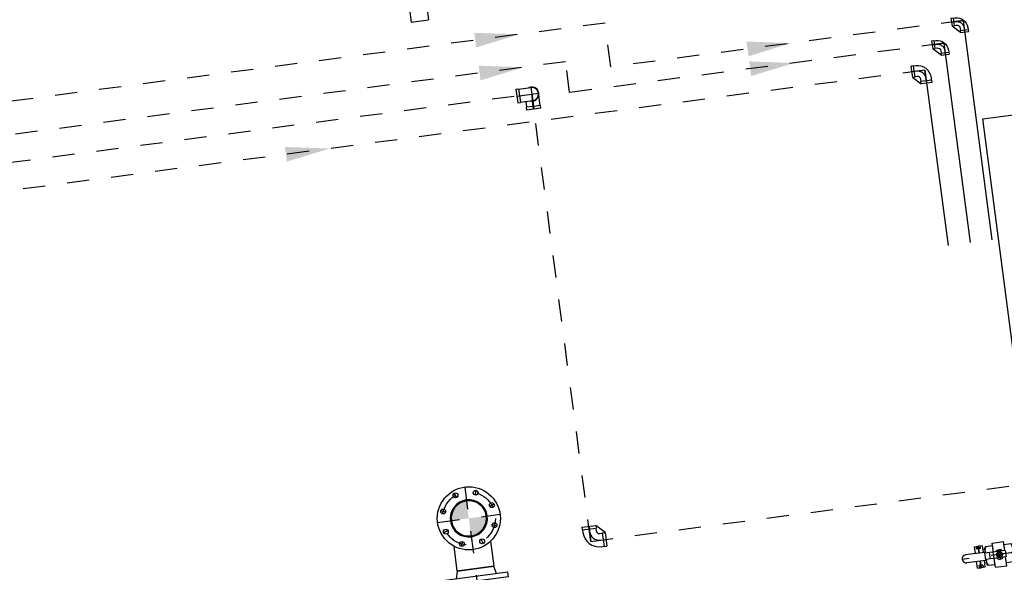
# Model space of a CAD drawing. Header units: metres. Extents: x 118052 to 118564, y 454784 to 455719.
# Tile 129 of 160: x 118515.42 to 118519.86, y 455277.91 to 455280.4. Entities that reach past the tile are written whole.
import ezdxf

# ---------------------------------------------------------------- set-up
doc = ezdxf.new("R2010")
doc.units = ezdxf.units.M
doc.header["$LTSCALE"] = 0.5
doc.linetypes.add('CENTER', pattern=[2, 1.25, -0.25, 0.25, -0.25])
for name, color, linetype in [('0A1', 6, 'Continuous'), ('0H', 6, 'CENTER'), ('0Hu1', 6, 'Continuous'), ('0Symbol', 6, 'Continuous'), ('EL6221--', 6, 'Continuous'), ('EL_N_A_EB00----REVISIE~-_-----', 1, 'Continuous'), ('Koningsstal VIEUWPORT', 254, 'Continuous'), ('ME_N_D_EB00----hollandia~-_-----', 135, 'Continuous')]:
    doc.layers.add(name, color=color, linetype=linetype)

# ---------------------------------------------------------------- blocks, each defined once
blk = doc.blocks.new('Vof150')
for p, q in [((-92, -33), (-84.15, 0)), ((-84.15, 0), (84.15, 0)), ((84.15, 0), (92, -33)), ((-142.5, -33), (142.5, -33)), ((-142.5, -55), (-142.5, -33)), ((142.5, -55), (142.5, -33)), ((-142.5, -55), (142.5, -55))]:
    blk.add_line(p, q)
blk = doc.blocks.new('knie90-DN25va')
for p, q in [((-52.6, -18.2), (-52.6, 18.2)), ((-43.2, 18.2), (-52.6, 18.2)), ((-43.2, -18.2), (-43.2, 18.2)), ((-33.8, 16.9), (-43.2, 16.9)), ((-43.2, -18.2), (-52.6, -18.2)), ((-52.6, -18.2), (-18.2, -52.6)), ((-33.8, -16.9), (-43.2, -16.9)), ((18.2, -43.2), (-18.2, -43.2)), ((-18.2, -52.6), (-18.2, -43.2)), ((-16.9, -43.2), (-16.9, -33.8)), ((16.9, -43.2), (16.9, -33.8)), ((18.2, -52.6), (18.2, -43.2)), ((18.2, -52.6), (-18.2, -52.6))]:
    blk.add_line(p, q)
at = {"color": 0, "linetype": 'ByBlock'}
for p, q in [((0, 0), (-52.6, 0)), ((0, -52.6), (0, 0))]:
    blk.add_line(p, q, dxfattribs=at)
for radius in [50.6, 16.9]:
    blk.add_arc((-33.8, -33.8), radius, 0, 90)
blk.add_arc((-33.8, -33.8), 33.8, 0, 90, dxfattribs=at)
blk = doc.blocks.new('knie90-DN50ba')
for p, q in [((-68.7, 31.7), (-68.7, -31.7)), ((-68.7, 31.7), (-56.5, 31.7)), ((-56.5, 31.7), (-56.5, -31.7)), ((-56.5, 30.1), (0, 30.1)), ((-68.7, -31.7), (-56.5, -31.7)), ((-56.5, -30.1), (0, -30.1))]:
    blk.add_line(p, q)
at = {"color": 0, "linetype": 'ByBlock'}
for p, q in [((-68.7, 0), (31.7, 0)), ((0, 31.5), (0, -31.8))]:
    blk.add_line(p, q, dxfattribs=at)
for radius, start, end in [(31.7, 251.3328, 107.0284), (30.2, 270, 90)]:
    blk.add_arc((0, -0.1), radius, start, end)
blk = doc.blocks.new('knie90-DN50va')
for p, q in [((-68.7, -31.7), (-68.7, 31.7)), ((-56.5, 31.7), (-68.7, 31.7)), ((-56.5, -31.7), (-56.5, 31.7)), ((-44.2, 30.2), (-56.5, 30.2)), ((-68.7, -31.7), (-31.7, -68.7)), ((-56.5, -31.7), (-68.7, -31.7)), ((-44.2, -30.1), (-56.5, -30.1)), ((-30.1, -56.5), (-30.1, -44.2)), ((30.2, -56.5), (30.2, -44.2)), ((31.7, -56.5), (-31.7, -56.5)), ((-31.7, -68.7), (-31.7, -56.5)), ((31.7, -68.7), (-31.7, -68.7)), ((31.7, -68.7), (31.7, -56.5))]:
    blk.add_line(p, q)
at = {"color": 0, "linetype": 'ByBlock'}
for p, q in [((0, 0), (-68.7, 0)), ((0, -68.7), (0, 0))]:
    blk.add_line(p, q, dxfattribs=at)
for radius in [74.3, 14]:
    blk.add_arc((-44.2, -44.2), radius, 0, 90)
blk.add_arc((-44.2, -44.2), 44.2, 0, 90, dxfattribs=at)
blk = doc.blocks.new('KK_DN50ba')
for p, q in [((25.6, 55.1), (-26.4, 55.1)), ((-26.4, 55.1), (-26.4, 14)), ((25.6, 55.1), (25.6, 14)), ((25.6, 48.4), (25.6, 14)), ((-63.4, 35.6), (-57.8, 42)), ((-63.4, -35.6), (-63.4, 35.6)), ((-57.8, 42), (-26.4, 42)), ((-57.8, 0), (-28.4, 0)), ((-28.4, 14), (65.4, 14)), ((-28.4, -14), (-28.4, 14)), ((-26.4, 42), (-26.4, 14)), ((57.1, 42), (25.6, 42)), ((27.7, -14), (27.7, 14)), ((44.3, -14), (44.3, 14)), ((62.6, 35.6), (57.1, 42)), ((62.6, 14), (62.6, 35.6)), ((65.4, 18.2), (151.4, 18.2)), ((65.4, -18.2), (65.4, 18.2)), ((-57.8, -42), (-63.4, -35.6)), ((-26.4, -42), (-57.8, -42)), ((-28.4, -14), (65.4, -14)), ((-26.4, -14), (-26.4, -42)), ((-26.4, -14), (-26.4, -55.1)), ((25.6, -14), (25.6, -48.4)), ((25.6, -14), (25.6, -55.1)), ((25.6, -42), (57.1, -42)), ((57.1, -42), (62.6, -35.6)), ((62.6, -35.6), (62.6, -14)), ((65.4, -18.2), (151.4, -18.2)), ((25.6, -55.1), (-26.4, -55.1))]:
    blk.add_line(p, q)
blk.add_lwpolyline([(-5.6, 9.1), (-10.9, 0), (-5.6, -9.1), (4.9, -9.1), (10.1, 0), (4.9, 9.1)], close=True)
for radius in [13.1, 8.27, 6.13]:
    blk.add_circle((-0.4, 0), radius)
for centre, radius, start, end in [((-21, 21), 42.3, 150.2533, 209.7467), ((-21, -21), 42.3, 150.2533, 209.7467), ((-0.4, 0), 21, 41.8103, 138.1897), ((-0.4, 0), 7, 168.4465, 99.6448), ((20.3, 21), 42.3, 350.4908, 29.7467), ((151.4, 0), 18.2, 270, 90), ((-0.4, 0), 21, 221.8103, 318.1897), ((20.3, -21), 42.3, 330.2533, 9.5092)]:
    blk.add_arc(centre, radius, start, end)
at = {"layer": '0H'}
for p, q in [((-0.4, -21), (-0.4, 21)), ((-63.4, 0), (169.6, 0))]:
    blk.add_line(p, q, dxfattribs=at)
blk = doc.blocks.new('knie90-DN40va')
for p, q in [((-59.2, -25.5), (-59.2, 25.5)), ((-48.6, 25.5), (-59.2, 25.5)), ((-48.6, -25.5), (-48.6, 25.5)), ((-38, 24.1), (-48.6, 24.1)), ((-59.2, -25.5), (-25.5, -59.2)), ((-48.6, -25.5), (-59.2, -25.5)), ((-38, -24.1), (-48.6, -24.1)), ((-24.1, -48.6), (-24.1, -38)), ((24.1, -48.6), (24.1, -38)), ((25.5, -48.6), (-25.5, -48.6)), ((-25.5, -59.2), (-25.5, -48.6)), ((25.5, -59.2), (-25.5, -59.2)), ((25.5, -59.2), (25.5, -48.6))]:
    blk.add_line(p, q)
at = {"color": 0, "linetype": 'ByBlock'}
for p, q in [((0, 0), (-59.2, 0)), ((0, -59.2), (0, 0))]:
    blk.add_line(p, q, dxfattribs=at)
for radius in [62.2, 13.9]:
    blk.add_arc((-38, -38), radius, 0, 90)
blk.add_arc((-38, -38), 38, 0, 90, dxfattribs=at)
blk = doc.blocks.new('slibverwerkingsgebouw')
at = {"layer": '0A1'}
h = blk.add_hatch(color=256, dxfattribs=at)
h.paths.add_polyline_path([(8777.7, 2914.5, 0.412376), (8698, 2993.6), (8698.1, 2914.4)])
h.paths.add_polyline_path([(8698.1, 2834.3), (8698.1, 2914.4), (8618.4, 2914.4, 0.416053)])
for p, q in [((11013.9, 2881.2), (10955.5, 2881.2)), ((10955.5, 2881.2), (10955.6, 2801.2)), ((11013.9, 2801.2), (10955.6, 2801.2))]:
    blk.add_line(p, q)
at = {"layer": '0H'}
for p, q in [((10439.3, 607.1), (10435.2, 6644.1)), ((10563, 2462.2), (10560.3, 6519.3)), ((10688.2, 2212.3), (10685.4, 6394.4)), ((10838.3, 2012.4), (10835.5, 6244.5)), ((8656.3, 3014.6), (8647.8, 3034.9)), ((8698, 3056.4), (8698.1, 2771.4)), ((8739.7, 3014.7), (8748.1, 3035)), ((8597.3, 2955.6), (8577, 2964)), ((8798.7, 2955.7), (8819, 2964.2)), ((8840.6, 2914), (5929, 2912.1)), ((8597.4, 2872.2), (8577.1, 2863.7)), ((8798.8, 2872.3), (8819.1, 2863.9)), ((8656.4, 2813.2), (8648, 2792.9)), ((8739.8, 2813.3), (8748.3, 2792.9)), ((8523.4, 2380.8), (10563.1, 2382.2)), ((8523.4, 2380.8), (8524.7, 380.8)), ((10547.7, 2212.2), (10688.2, 2212.3)), ((10548.9, 507.2), (10547.7, 2212.2)), ((10638.3, 2012.3), (10838.3, 2012.4)), ((10639.4, 407.3), (10638.3, 2012.3))]:
    blk.add_line(p, q, dxfattribs=at)
blk.add_circle((8698.1, 2913.9), 120, dxfattribs=at)
at = {"layer": '0Hu1'}
for p, q in [((8469.1, 2829.6), (8469, 2997.9)), ((8583, 2998), (8469.5, 2997.9)), ((8583.1, 2829.7), (8469.6, 2829.6)), ((10494.4, 2350.3), (10494.3, 2413.7)), ((10494.3, 2413.7), (10506.6, 2413.7)), ((10506.6, 2383.3), (10506.6, 2413.7)), ((10506.6, 2412.2), (10532.9, 2412.2)), ((10494.4, 2383.3), (10531.4, 2383.4)), ((10494.4, 2380.7), (10531.5, 2380.7)), ((10506.6, 2350.3), (10506.6, 2380.7)), ((10494.4, 2350.3), (10506.6, 2350.3)), ((10506.6, 2351.9), (10553.8, 2351.9)), ((8175.5, 664.5), (8206.3, 664.6)), ((8175.5, 664.5), (8175.5, 648)), ((8175.5, 648), (8206.4, 648)), ((8175.6, 646.6), (8206.4, 646.6)), ((8175.6, 630.6), (8175.6, 646.6)), ((8206.4, 630.6), (8175.6, 630.6)), ((8179, 651.6), (8179, 656.6)), ((8186.9, 656.6), (8179, 656.6)), ((8184, 651.6), (8179, 651.6)), ((8179, 648), (8179, 638.9)), ((8186.5, 638.9), (8179, 638.9)), ((8184, 646.6), (8184, 651.6)), ((8184, 643), (8184, 648)), ((8186.5, 643), (8184, 643)), ((8186.5, 638.9), (8186.5, 643)), ((8186.9, 646.6), (8186.9, 656.6)), ((8194.4, 621), (8194.4, 630.6)), ((8242.8, 664.6), (8273.6, 664.6)), ((8242.8, 648.1), (8273.6, 648.1)), ((8242.8, 646.6), (8273.6, 646.6)), ((8273.6, 630.6), (8242.8, 630.6)), ((8254.7, 621), (8254.7, 630.6)), ((8262.2, 656.6), (8270.1, 656.6)), ((8262.3, 646.6), (8262.2, 656.6)), ((8262.6, 643.1), (8265.1, 643.1)), ((8262.6, 638.9), (8262.6, 643.1)), ((8262.6, 638.9), (8270.1, 638.9)), ((8265.1, 646.6), (8265.1, 651.6)), ((8265.1, 651.6), (8270.1, 651.6)), ((8265.1, 643.1), (8265.1, 648.1)), ((8270.1, 651.6), (8270.1, 656.6)), ((8270.1, 648.1), (8270.1, 638.9)), ((8273.6, 664.6), (8273.6, 648.1)), ((8273.6, 630.6), (8273.6, 646.6)), ((10439.3, 607.1), (9639.5, 606.6)), ((10548.9, 507.2), (9639.6, 506.6)), ((10639.4, 407.3), (9639.6, 406.6))]:
    blk.add_line(p, q, dxfattribs=at)
for centre, radius in [((8698.1, 2913.9), 142.5), ((8652.1, 3024.8), 11), ((8743.9, 3024.8), 11), ((8587.2, 2959.8), 11), ((8808.9, 2959.9), 11), ((8587.2, 2867.9), 11), ((8808.9, 2868.1), 11), ((8652.2, 2803), 11), ((8744, 2803.1), 11)]:
    blk.add_circle(centre, radius, dxfattribs=at)
for radius, start, end in [(84.2, 90.0391, 270.0391), (79.7, 90.0391, 270.0391), (84.2, 270.0391, 90.0391), (79.7, 270.0391, 90.0391)]:
    blk.add_arc((8698.1, 2913.9), radius, start, end, dxfattribs=at)
at = {"layer": '0Symbol'}
for points in [[(10470.7, 3519.7), (10437.5, 3319.7), (10404, 3519.7)], [(10721.3, 2604), (10688.1, 2403.9), (10654.6, 2603.9)], [(10871.3, 2604.1), (10838.1, 2404.1), (10804.6, 2604)], [(10581.6, 1389.3), (10548.4, 1189.2), (10514.9, 1389.2)], [(10672.1, 1389.3), (10638.9, 1189.3), (10605.4, 1389.3)]]:
    blk.add_solid(points, dxfattribs=at)
at = {"layer": '0Hu1', "xscale": -1, "rotation": 270.0390618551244}
blk.add_blockref('Vof150', (8467.1, 2913.8), dxfattribs=at)
at = {"layer": '0Hu1'}
for name, p, rotation in [('knie90-DN50ba', (10563.1, 2382.2), 270.0390618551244), ('knie90-DN50va', (8523.4, 2380.8), 90.03906185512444), ('KK_DN50ba', (8224.6, 558.3), 90.03906185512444)]:
    blk.add_blockref(name, p, dxfattribs=dict(at, rotation=rotation))
at = {"layer": '0Hu1', "color": 1, "linetype": 'CENTER', "rotation": 270.0390618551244}
blk.add_blockref('knie90-DN40va', (10439.3, 607.1), dxfattribs=at)
at = {"layer": '0Hu1', "color": 1, "linetype": 'CENTER', "xscale": -1, "rotation": 180.0390652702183}
for p in [(10548.9, 507.2), (10639.4, 407.3)]:
    blk.add_blockref('knie90-DN25va', p, dxfattribs=at)
blk = doc.blocks.new('A$C051E189E')
at = {"layer": 'EL6221--'}
blk.add_lwpolyline([(62257.8, -66189.5), (64521.3, -66189.5), (64521.3, -68370.8), (62257.8, -68370.8)], close=True, dxfattribs=at)
blk = doc.blocks.new('Leidingen')
at = {"layer": 'EL_N_A_EB00----REVISIE~-_-----'}
blk.add_blockref('A$C051E189E', (-262229.9, 59850.1), dxfattribs=at)
at = {"layer": 'ME_N_D_EB00----hollandia~-_-----'}
blk.add_blockref('slibverwerkingsgebouw', (-207895.7, -6715.7), dxfattribs=at)

msp = doc.modelspace()

# ---------------------------------------------------------------- block references
at = {"layer": 'Koningsstal VIEUWPORT', "color": 6, "xscale": 0.0009975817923, "yscale": 0.0009975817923, "zscale": 0.0009975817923, "rotation": 97.46987594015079}
msp.add_blockref('Leidingen', (118487.852, 455474.6886), dxfattribs=at)

doc.saveas('drawing.dxf')
